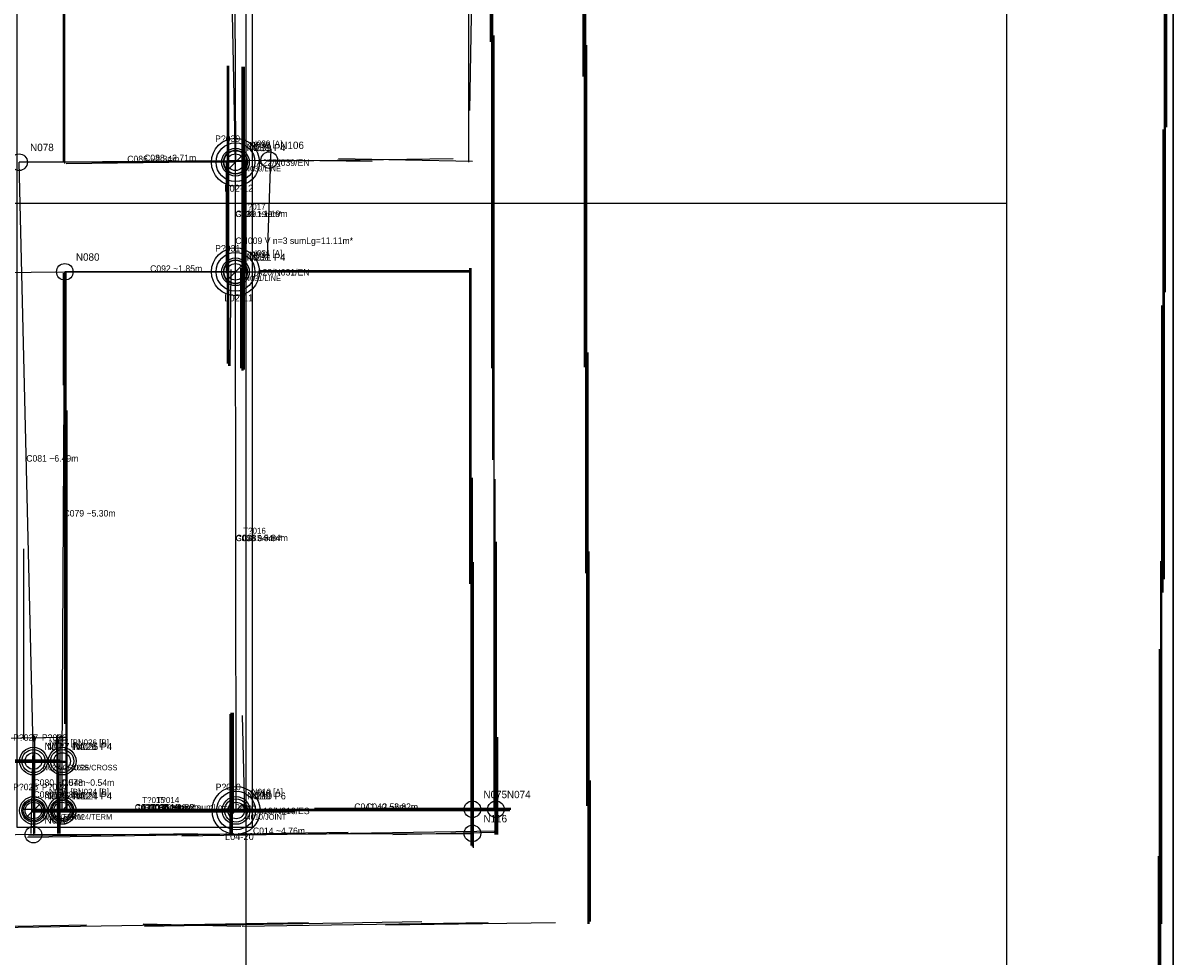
# Model space of a CAD drawing. Header units: millimetres. Extents: x 0 to 53042, y 0 to 29700.
# Tile 13 of 14: x 40581 to 53042, y 11040 to 21152. Entities that reach past the tile are written whole.
import ezdxf

# ---------------------------------------------------------------- set-up
doc = ezdxf.new("R2010")
doc.units = ezdxf.units.MM
for name, color, linetype in [('00_RASTER_ORIGINALE', 8, 'Continuous'), ('S-AXIS-CAND-INF', 4, 'Continuous'), ('S-AXIS-INF', 4, 'Continuous'), ('S-CHAIN-INF', 4, 'Continuous'), ('S-CHAIN-TEXT-INF', 7, 'Continuous'), ('S-COMP-INF', 5, 'Continuous'), ('S-ELEM-ID-VER', 1, 'Continuous'), ('S-GRID-E', 4, 'Continuous'), ('S-ID-CAND-INF', 7, 'Continuous'), ('S-INF-HORIZ', 3, 'Continuous'), ('S-INF-LONG', 6, 'Continuous'), ('S-INF-VERT', 4, 'Continuous'), ('S-LOT-TEXT', 7, 'Continuous'), ('S-LOT-VER', 6, 'Continuous'), ('S-METRIC-GROUP-INF', 5, 'Continuous'), ('S-METRIC-TEXT-INF', 7, 'Continuous'), ('S-NODE-INF', 2, 'Continuous'), ('S-PIL-A-TEXT', 7, 'Continuous'), ('S-PIL-A-ZONE', 2, 'Continuous'), ('S-PIL-ID', 3, 'Continuous'), ('S-PREDOC-CONN', 3, 'Continuous'), ('S-PREDOC-DIMCHK', 6, 'Continuous'), ('S-PREDOC-ID', 7, 'Continuous'), ('S-PREDOC-NODE', 2, 'Continuous'), ('S-TOPO-EDGE-INF', 3, 'Continuous'), ('S-TOPO-NODE-INF', 2, 'Continuous'), ('S-TOPO-TEXT-INF', 7, 'Continuous'), ('S-TRACE-INF', 4, 'Continuous'), ('S-TRACE-INF-CLEAN', 4, 'Continuous'), ('S-TRACE-REJECT', 8, 'Continuous'), ('S-VERIFY-A', 1, 'Continuous'), ('S-VERIFY-B', 30, 'Continuous'), ('S-VERIFY-C', 8, 'Continuous'), ('S-VERIFY-TEXT', 7, 'Continuous')]:
    doc.layers.add(name, color=color, linetype=linetype)
picture_1 = doc.add_image_def('image1.jpg', size_in_pixel=(4060, 2274))

msp = doc.modelspace()

# ---------------------------------------------------------------- linework, layer by layer
at = {"layer": 'S-AXIS-CAND-INF'}
for p, q in [((42883, 19643), (42795, 23992)), ((42871, 23731), (42883, 19643)), ((40538, 19643), (43249, 19666)), ((40694, 13152), (40538, 19643)), ((42883, 19643), (40538, 19643)), ((42883, 18455), (42883, 19643)), ((37838, 18429), (41034, 18455)), ((41005, 13152), (41034, 18455)), ((42883, 18455), (41034, 18455)), ((42889, 12617), (42883, 18455)), ((41005, 13152), (36501, 13139)), ((40694, 13152), (36501, 13139)), ((40694, 12617), (40694, 13152)), ((40694, 13152), (40694, 12355)), ((41005, 12617), (41005, 13152)), ((42889, 12617), (40694, 12617)), ((42889, 12617), (41005, 12617)), ((42889, 12617), (45705, 12630)), ((42889, 12617), (45450, 12630)), ((40694, 12355), (36762, 12303)), ((40694, 12355), (45450, 12368))]:
    msp.add_line(p, q, dxfattribs=at)
at = {"layer": 'S-AXIS-INF'}
for p, q in [((43000, 1800), (43000, 27900)), ((51240, 1800), (51240, 27900)), ((1800, 19200), (51240, 19200))]:
    msp.add_line(p, q, dxfattribs=at)
at = {"layer": 'S-CHAIN-INF'}
for p, q in [((42871, 23731), (42883, 19643)), ((42883, 18455), (42883, 19643)), ((42889, 12617), (42883, 18455)), ((42889, 12617), (40694, 12617)), ((42889, 12617), (41005, 12617))]:
    msp.add_line(p, q, dxfattribs=at)
at = {"layer": 'S-COMP-INF'}
msp.add_lwpolyline([(40514, 12437), (43069, 12437), (43069, 23911), (40514, 23911)], close=True, dxfattribs=at)
at = {"layer": 'S-GRID-E'}
msp.add_lwpolyline([(0, 0), (53042, 0), (53042, 29699), (0, 29699)], close=True, dxfattribs=at)
at = {"layer": 'S-INF-HORIZ'}
for p, q in [((41047, 19630), (42994, 19656)), ((43229, 19656), (45241, 19682)), ((43229, 19669), (44365, 19656)), ((44000, 19682), (45450, 19656)), ((41034, 18455), (45411, 18455)), ((35900, 13139), (41060, 13139)), ((39297, 13165), (40982, 13165)), ((40590, 12630), (45868, 12630)), ((40668, 12604), (43529, 12604)), ((40629, 12329), (44104, 12382)), ((44588, 12355), (45685, 12382)), ((39675, 11337), (43673, 11402)), ((41883, 11389), (42941, 11363)), ((42955, 11363), (45620, 11402))]:
    msp.add_line(p, q, dxfattribs=at)
at = {"layer": 'S-INF-LONG'}
for p, q in [((52975, 20022), (52975, 26409)), ((46665, 17423), (46665, 25024)), ((45411, 19643), (45411, 24175)), ((41021, 19643), (41021, 23940)), ((52949, 15124), (52949, 23078)), ((45685, 12617), (45685, 21015)), ((46691, 12669), (46691, 20910)), ((41034, 18455), (45411, 18455)), ((41047, 12604), (41047, 18455)), ((45437, 12238), (45437, 18494)), ((52909, 8555), (52909, 15320)), ((35900, 13139), (41060, 13139)), ((40590, 12630), (45868, 12630)), ((39675, 11337), (43673, 11402))]:
    msp.add_line(p, q, dxfattribs=at)
at = {"layer": 'S-INF-VERT'}
for p, q in [((52975, 20022), (52975, 26409)), ((46665, 17423), (46665, 25024)), ((45411, 19643), (45411, 24175)), ((41021, 19643), (41021, 23940)), ((45646, 20949), (45646, 24045)), ((52949, 15124), (52949, 23078)), ((45424, 20205), (45450, 21798)), ((45685, 12617), (45685, 21015)), ((46691, 12669), (46691, 20910)), ((42811, 17436), (42811, 20688)), ((42955, 17384), (42955, 20675)), ((42981, 17397), (42981, 20675)), ((43229, 18611), (43268, 19787)), ((42785, 18442), (42785, 19656)), ((41047, 12604), (41047, 18455)), ((45437, 12238), (45437, 18494)), ((41021, 17227), (41021, 18442)), ((40590, 13387), (40590, 15451)), ((45463, 12212), (45463, 15307)), ((52909, 8555), (52909, 15320)), ((42837, 12355), (42837, 13675)), ((42863, 12591), (42863, 13675)), ((42955, 13648), (42981, 12604)), ((40668, 12368), (40694, 13439)), ((40708, 12368), (40708, 13426)), ((40956, 13439), (40969, 12368)), ((45724, 12355), (45724, 13413)), ((46730, 11415), (46730, 12943))]:
    msp.add_line(p, q, dxfattribs=at)
at = {"layer": 'S-LOT-VER'}
for centre in [(42883, 19643), (42883, 18455), (42889, 12617)]:
    msp.add_circle(centre, 260, dxfattribs=at)
at = {"layer": 'S-METRIC-GROUP-INF'}
for p, q in [((42871, 23731), (42883, 19643)), ((42883, 18455), (42883, 19643)), ((42889, 12617), (42883, 18455)), ((42889, 12617), (40694, 12617)), ((42889, 12617), (41005, 12617))]:
    msp.add_line(p, q, dxfattribs=at)
at = {"layer": 'S-NODE-INF'}
for centre in [(40538, 19643), (42883, 19643), (43249, 19666), (41034, 18455), (42883, 18455), (40694, 13152), (41005, 13152), (45450, 12630), (45705, 12630), (40694, 12617), (41005, 12617), (42889, 12617), (40694, 12355), (45450, 12368)]:
    msp.add_circle(centre, 90, dxfattribs=at)
at = {"layer": 'S-PIL-A-ZONE'}
for centre in [(42883, 19643), (42883, 18455), (42889, 12617)]:
    msp.add_circle(centre, 210, dxfattribs=at)
at = {"layer": 'S-PREDOC-CONN'}
for p, q in [((42871, 23731), (42883, 19643)), ((42883, 18455), (42883, 19643)), ((42889, 12617), (42883, 18455)), ((42889, 12617), (40694, 12617)), ((42889, 12617), (41005, 12617))]:
    msp.add_line(p, q, dxfattribs=at)
at = {"layer": 'S-PREDOC-DIMCHK'}
for p, q in [((42813, 19573), (42953, 19713)), ((42813, 19573), (42953, 19713)), ((42813, 18385), (42953, 18525)), ((42813, 18385), (42953, 18525)), ((40624, 12547), (40764, 12687)), ((40935, 12547), (41075, 12687)), ((42819, 12547), (42959, 12687)), ((42819, 12547), (42959, 12687)), ((42819, 12547), (42959, 12687))]:
    msp.add_line(p, q, dxfattribs=at)
at = {"layer": 'S-PREDOC-NODE'}
for centre in [(42883, 19643), (42883, 18455), (40694, 13152), (41005, 13152), (40694, 12617), (41005, 12617), (42889, 12617)]:
    msp.add_circle(centre, 125, dxfattribs=at)
at = {"layer": 'S-TOPO-EDGE-INF'}
for p, q in [((42871, 23731), (42883, 19643)), ((42883, 18455), (42883, 19643)), ((42889, 12617), (42883, 18455)), ((42889, 12617), (40694, 12617)), ((42889, 12617), (41005, 12617))]:
    msp.add_line(p, q, dxfattribs=at)
at = {"layer": 'S-TOPO-NODE-INF'}
for centre, radius in [((42883, 19643), 130), ((42883, 18455), 130), ((40694, 13152), 90), ((41005, 13152), 90), ((40694, 12617), 110), ((41005, 12617), 110), ((42889, 12617), 150)]:
    msp.add_circle(centre, radius, dxfattribs=at)
at = {"layer": 'S-TRACE-INF'}
for p, q in [((52975, 20022), (52975, 26409)), ((46652, 20571), (46652, 25037)), ((46665, 17423), (46665, 25024)), ((52962, 18233), (52962, 24371)), ((45411, 19643), (45411, 24175)), ((41021, 19643), (41021, 23940)), ((45646, 20949), (45646, 24045)), ((45659, 17410), (45659, 24045)), ((41034, 19630), (41034, 23444)), ((52949, 15124), (52949, 23078)), ((46678, 15190), (46678, 22543)), ((45672, 16417), (45672, 22360)), ((45424, 20205), (45450, 21798)), ((45685, 12617), (45685, 21015)), ((46691, 12669), (46691, 20910)), ((42798, 17462), (42798, 20688)), ((42811, 17436), (42811, 20688)), ((42955, 17384), (42955, 20675)), ((42968, 17384), (42968, 20675)), ((42981, 17397), (42981, 20675)), ((52935, 14981), (52935, 19996)), ((43229, 18611), (43268, 19787)), ((41047, 19630), (42994, 19656)), ((42785, 18442), (42785, 19656)), ((42994, 18442), (42994, 19669)), ((43229, 19656), (45241, 19682)), ((43229, 19669), (44365, 19656)), ((44000, 19682), (45450, 19656)), ((41034, 18455), (45411, 18455)), ((41047, 12604), (41047, 18455)), ((42824, 17436), (42837, 18481)), ((42941, 17410), (42941, 18494)), ((43137, 18468), (45411, 18468)), ((45424, 15072), (45424, 18494)), ((45437, 12238), (45437, 18494)), ((41021, 17227), (41021, 18442)), ((41034, 13557), (41034, 18442)), ((52922, 11389), (52922, 18089)), ((46704, 11389), (46704, 17580)), ((41060, 12604), (41060, 16953)), ((45450, 12225), (45450, 16221)), ((45698, 12355), (45698, 16208)), ((45711, 12355), (45711, 15529)), ((40590, 13387), (40590, 15451)), ((46717, 11389), (46717, 15425)), ((45463, 12212), (45463, 15307)), ((52909, 8555), (52909, 15320)), ((52896, 7863), (52896, 14367)), ((42824, 12355), (42824, 13661)), ((42837, 12355), (42837, 13675)), ((42850, 12355), (42850, 13675)), ((42863, 12591), (42863, 13675)), ((42955, 13648), (42981, 12604)), ((37781, 13361), (41060, 13413)), ((40668, 12368), (40694, 13439)), ((40708, 12368), (40708, 13426)), ((40943, 13426), (40956, 12368)), ((40956, 13439), (40969, 12368)), ((40982, 12368), (40982, 13426)), ((45724, 12355), (45724, 13413)), ((35900, 13139), (41060, 13139)), ((37442, 13152), (41060, 13152)), ((39297, 13165), (40982, 13165)), ((46730, 11415), (46730, 12943)), ((40590, 12630), (45868, 12630)), ((40668, 12617), (45855, 12617)), ((40668, 12604), (43529, 12604)), ((43738, 12643), (45868, 12643)), ((40629, 12329), (44104, 12382)), ((40642, 12342), (42471, 12368)), ((42301, 12342), (45724, 12395)), ((44588, 12355), (45685, 12382)), ((52883, 6426), (52883, 12120)), ((39662, 11350), (41269, 11376)), ((39675, 11337), (43673, 11402)), ((41883, 11389), (42941, 11363)), ((41896, 11363), (44901, 11415)), ((42955, 11363), (45620, 11402)), ((44509, 11376), (46351, 11402))]:
    msp.add_line(p, q, dxfattribs=at)
at = {"layer": 'S-TRACE-INF-CLEAN'}
for p, q in [((52975, 20022), (52975, 26409)), ((46665, 17423), (46665, 25024)), ((45411, 19643), (45411, 24175)), ((41021, 19643), (41021, 23940)), ((45646, 20949), (45646, 24045)), ((52949, 15124), (52949, 23078)), ((45424, 20205), (45450, 21798)), ((45685, 12617), (45685, 21015)), ((46691, 12669), (46691, 20910)), ((42811, 17436), (42811, 20688)), ((42955, 17384), (42955, 20675)), ((42981, 17397), (42981, 20675)), ((43229, 18611), (43268, 19787)), ((41047, 19630), (42994, 19656)), ((42785, 18442), (42785, 19656)), ((43229, 19656), (45241, 19682)), ((43229, 19669), (44365, 19656)), ((44000, 19682), (45450, 19656)), ((41034, 18455), (45411, 18455)), ((41047, 12604), (41047, 18455)), ((45437, 12238), (45437, 18494)), ((41021, 17227), (41021, 18442)), ((40590, 13387), (40590, 15451)), ((45463, 12212), (45463, 15307)), ((52909, 8555), (52909, 15320)), ((42837, 12355), (42837, 13675)), ((42863, 12591), (42863, 13675)), ((42955, 13648), (42981, 12604)), ((40668, 12368), (40694, 13439)), ((40708, 12368), (40708, 13426)), ((40956, 13439), (40969, 12368)), ((45724, 12355), (45724, 13413)), ((35900, 13139), (41060, 13139)), ((39297, 13165), (40982, 13165)), ((46730, 11415), (46730, 12943)), ((40590, 12630), (45868, 12630)), ((40668, 12604), (43529, 12604)), ((40629, 12329), (44104, 12382)), ((44588, 12355), (45685, 12382)), ((39675, 11337), (43673, 11402)), ((41883, 11389), (42941, 11363)), ((42955, 11363), (45620, 11402))]:
    msp.add_line(p, q, dxfattribs=at)
at = {"layer": 'S-TRACE-REJECT'}
for p, q in [((46652, 20571), (46652, 25037)), ((52962, 18233), (52962, 24371)), ((45659, 17410), (45659, 24045)), ((41034, 19630), (41034, 23444)), ((46678, 15190), (46678, 22543)), ((45672, 16417), (45672, 22360)), ((42798, 17462), (42798, 20688)), ((42968, 17384), (42968, 20675)), ((52935, 14981), (52935, 19996)), ((42994, 18442), (42994, 19669)), ((42824, 17436), (42837, 18481)), ((42941, 17410), (42941, 18494)), ((43137, 18468), (45411, 18468)), ((45424, 15072), (45424, 18494)), ((41034, 13557), (41034, 18442)), ((52922, 11389), (52922, 18089)), ((46704, 11389), (46704, 17580)), ((41060, 12604), (41060, 16953)), ((45450, 12225), (45450, 16221)), ((45698, 12355), (45698, 16208)), ((45711, 12355), (45711, 15529)), ((46717, 11389), (46717, 15425)), ((52896, 7863), (52896, 14367)), ((42824, 12355), (42824, 13661)), ((42850, 12355), (42850, 13675)), ((37781, 13361), (41060, 13413)), ((40943, 13426), (40956, 12368)), ((40982, 12368), (40982, 13426)), ((37442, 13152), (41060, 13152)), ((40668, 12617), (45855, 12617)), ((43738, 12643), (45868, 12643)), ((40642, 12342), (42471, 12368)), ((42301, 12342), (45724, 12395)), ((52883, 6426), (52883, 12120)), ((39662, 11350), (41269, 11376)), ((41896, 11363), (44901, 11415)), ((44509, 11376), (46351, 11402))]:
    msp.add_line(p, q, dxfattribs=at)
at = {"layer": 'S-VERIFY-A'}
for q in [(42883, 18455), (40694, 12617), (41005, 12617)]:
    msp.add_line((42889, 12617), q, dxfattribs=at)
for centre in [(42883, 19643), (42883, 18455), (42889, 12617)]:
    msp.add_circle(centre, 150, dxfattribs=at)
at = {"layer": 'S-VERIFY-B'}
for p in [(42871, 23731), (42883, 18455)]:
    msp.add_line(p, (42883, 19643), dxfattribs=at)
for centre in [(40694, 13152), (41005, 13152), (40694, 12617), (41005, 12617)]:
    msp.add_circle(centre, 150, dxfattribs=at)
at = {"layer": 'S-VERIFY-C'}
for p, q in [((40694, 12617), (40694, 13152)), ((41005, 12617), (41005, 13152))]:
    msp.add_line(p, q, dxfattribs=at)

# ---------------------------------------------------------------- texts
at = {"layer": 'S-CHAIN-TEXT-INF'}
for s, p in [('CH009 V n=3 sumLg=11.11m*', (42882, 18757)), ('CH008 H n=2 sumLg=4.08m*', (41869, 12617))]:
    msp.add_text(s, height=70, dxfattribs=at).set_placement(p)
at = {"layer": 'S-ELEM-ID-VER'}
for s, height, p in [('P?039', 70, (42663, 19863)), ('T?017', 65, (42963, 19129)), ('P?031', 70, (42663, 18675)), ('T?016', 65, (42966, 15616)), ('P?027', 70, (40474, 13372)), ('P?026', 70, (40785, 13372)), ('P?025', 70, (40474, 12837)), ('P?024', 70, (40785, 12837)), ('P?010', 70, (42669, 12837)), ('T?015', 65, (41872, 12697)), ('T?014', 65, (42027, 12697))]:
    msp.add_text(s, height=height, dxfattribs=at).set_placement(p)
at = {"layer": 'S-ID-CAND-INF'}
for s, height, p in [('N078', 80, (40658, 19763)), ('N039', 80, (43003, 19763)), ('N106', 80, (43369, 19786)), ('C086 ~2.34m', 70, (41710, 19643)), ('C088 ~2.71m', 70, (41893, 19655)), ('C039 ~1.19m', 70, (42883, 19049)), ('N080', 80, (41154, 18575)), ('N031', 80, (43003, 18575)), ('C092 ~1.85m', 70, (41958, 18455)), ('C081 ~6.49m', 70, (40616, 16398)), ('C079 ~5.30m', 70, (41019, 15803)), ('C038 ~5.84m', 70, (42886, 15536)), ('N027', 80, (40814, 13272)), ('N026', 80, (41125, 13272)), ('C080 ~0.54m', 70, (40694, 12884)), ('C078 ~0.54m', 70, (41005, 12884)), ('C084 ~0.80m', 70, (40694, 12754)), ('N025', 80, (40814, 12737)), ('N024', 80, (41125, 12737)), ('N010', 80, (43009, 12737)), ('N075', 80, (45570, 12750)), ('N074', 80, (45825, 12750)), ('C037 ~2.19m', 70, (41792, 12617)), ('C036 ~1.88m', 70, (41947, 12617)), ('C041 ~2.56m', 70, (44170, 12623)), ('C040 ~2.82m', 70, (44297, 12623)), ('N090', 80, (40814, 12475)), ('N116', 80, (45570, 12488)), ('C014 ~4.76m', 70, (43072, 12362))]:
    msp.add_text(s, height=height, dxfattribs=at).set_placement(p)
at = {"layer": 'S-LOT-TEXT'}
for s, p in [('L02-12', (42763, 19323)), ('L02-11', (42763, 18135)), ('L04-20', (42769, 12297))]:
    msp.add_text(s, height=75, dxfattribs=at).set_placement(p)
at = {"layer": 'S-METRIC-TEXT-INF'}
for s, p in [('G03 1.19m*', (42883, 19049)), ('G14 5.84m*', (42886, 15536)), ('G06 2.19m*', (41792, 12617)), ('G05 1.88m*', (41947, 12617))]:
    msp.add_text(s, height=60, dxfattribs=at).set_placement(p)
at = {"layer": 'S-PIL-A-TEXT'}
for s, p in [('A22/N039/EN', (43113, 19603)), ('A20/N031/EN', (43113, 18415)), ('A10/N010/ES', (43119, 12577))]:
    msp.add_text(s, height=70, dxfattribs=at).set_placement(p)
at = {"layer": 'S-PIL-ID'}
for s, p in [('N039', (43033, 19793)), ('N031', (43033, 18605)), ('N010', (43039, 12767))]:
    msp.add_text(s, height=70, dxfattribs=at).set_placement(p)
at = {"layer": 'S-PREDOC-ID'}
for s, height, p in [('N039 P4', 75, (43033, 19763)), ('C039 1.19m*', 65, (42883, 19049)), ('N031 P4', 75, (43033, 18575)), ('C038 5.84m*', 65, (42886, 15536)), ('N027 P4', 75, (40844, 13272)), ('N026 P4', 75, (41155, 13272)), ('N025 P4', 75, (40844, 12737)), ('N024 P4', 75, (41155, 12737)), ('N010 P6', 75, (43039, 12737)), ('C037 2.19m*', 65, (41792, 12617)), ('C036 1.88m*', 65, (41947, 12617))]:
    msp.add_text(s, height=height, dxfattribs=at).set_placement(p)
at = {"layer": 'S-TOPO-TEXT-INF'}
for s, p in [('N039/LINE', (42983, 19543)), ('N031/LINE', (42983, 18355)), ('N027/CROSS', (40794, 13052)), ('N026/CROSS', (41105, 13052)), ('N025/TERM', (40794, 12517)), ('N024/TERM', (41105, 12517)), ('N010/JOINT', (42989, 12517))]:
    msp.add_text(s, height=60, dxfattribs=at).set_placement(p)
at = {"layer": 'S-VERIFY-TEXT'}
for s, p in [('N039 [A]', (43053, 19813)), ('N031 [A]', (43053, 18625)), ('N027 [B]', (40864, 13322)), ('N026 [B]', (41175, 13322)), ('N025 [B]', (40864, 12787)), ('N024 [B]', (41175, 12787)), ('N010 [A]', (43059, 12787))]:
    msp.add_text(s, height=65, dxfattribs=at).set_placement(p)

# ---------------------------------------------------------------- pictures from other files: only their frames are drawn
at = {"layer": '00_RASTER_ORIGINALE'}
image = msp.add_image(picture_1, insert=(0, 0), size_in_units=(53042, 29699), dxfattribs=at)

doc.saveas('drawing.dxf')
